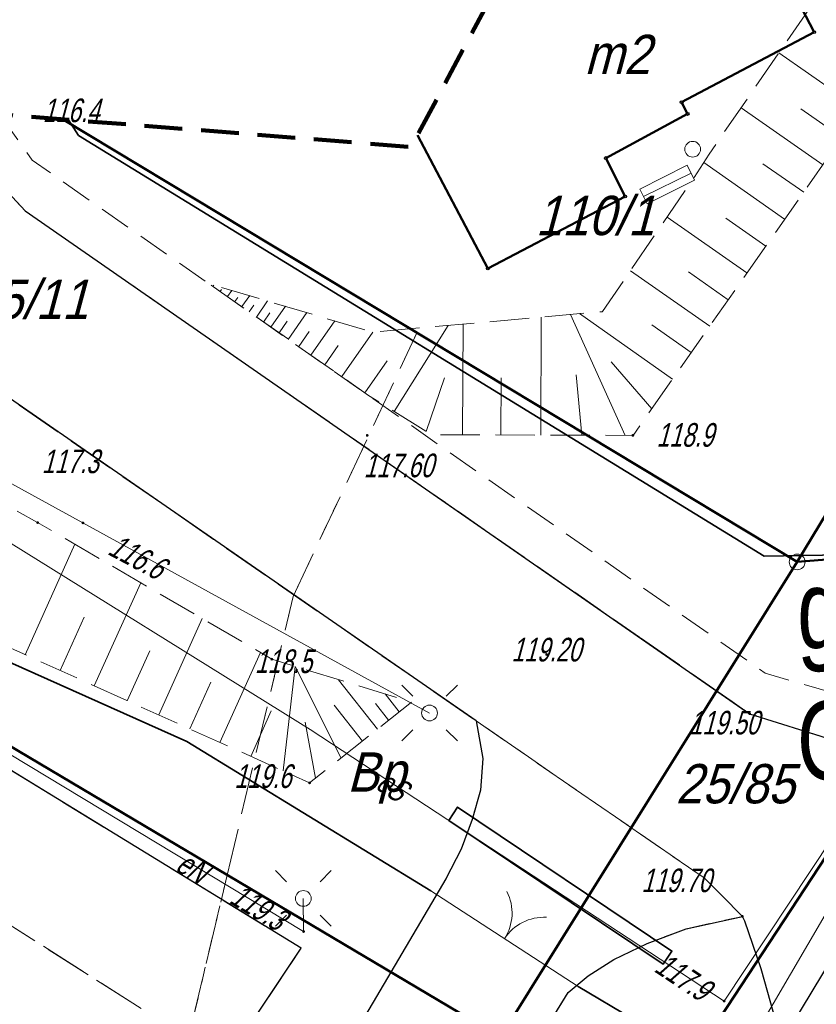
# Model space of a CAD drawing. Extents: x 7463256 to 7464485, y 5957341 to 5958260.
# Tile 113 of 256: x 7463700 to 7463725, y 5957566 to 5957597. Entities that reach past the tile are written whole.
import ezdxf
from ezdxf import colors
from ezdxf.entities.mleader import LeaderData, LeaderLine
from ezdxf.enums import TextEntityAlignment as Align
from ezdxf.math import Vec2, Vec3

# ---------------------------------------------------------------- set-up
doc = ezdxf.new("R2010")
doc.units = 0
doc.header["$MEASUREMENT"] = 0
for name, pattern in [('1.5_0.5', [2, 1.5, -0.5]), ('218-500', [1, 0.5, -0.5]), ('4', [1.8, 1.2, -0.6]), ('ktok02-500', [0]), ('l219_500', [0]), ('mz1.0_0.5', [1.5, 1, -0.5]), ('mz1.25_0.5', [1.75, 1.25, -0.5])]:
    doc.linetypes.add(name, pattern=pattern)
doc.layers.get('0').update_dxf_attribs({"color": 2, "linetype": 'CONTINUOUS', "lineweight": 5})
for name, color, linetype in [('000 Inne (niezydentyfikowane)', 7, 'CONTINUOUS'), ('202-Punkt graniczny stabilizowany trwale', 7, 'CONTINUOUS'), ('210-Oznaczenie użytku', 7, 'CONTINUOUS'), ('211-Nr działki', 7, 'CONTINUOUS'), ('217-Granica konturu klasyfikcyjnego', 7, 'CONTINUOUS'), ('218-Granica użytku', 7, 'CONTINUOUS'), ('219-Linia granicy', 7, 'CONTINUOUS'), ('311-podpora związana z budynkiem (punkt)', 7, 'CONTINUOUS'), ('312-Budynek (powierzchnia)', 7, 'CONTINUOUS'), ('312-Funkcja i liczba kondygnacji', 7, 'CONTINUOUS'), ('352-schody (powierzchnia)', 7, 'CONTINUOUS'), ('brama (linia)', 7, 'CONTINUOUS'), ('brama (linia) - symbol', 7, 'CONTINUOUS'), ('chodnik (powierzchnia)', 7, 'CONTINUOUS'), ('jezdnia (powierzchnia)', 7, 'CONTINUOUS'), ('krawężnik (linia)', 7, 'CONTINUOUS'), ('latarnia na słupie lub maszcie (punkt)', 7, 'CONTINUOUS'), ('Obszar opracowania', 7, 'CONTINUOUS'), ('ogrodzenie trwałe (linia)', 7, 'CONTINUOUS'), ('przewód elektroenergetyczny (linia)', 7, 'CONTINUOUS'), ('przewód elektroenergetyczny (linia)-Atr1', 7, 'CONTINUOUS'), ('Punkt budynku', 7, 'CONTINUOUS'), ('punkt o określonej wysokości (sieć elektroenergetyczna)', 7, 'CONTINUOUS'), ('punkt o określonej wysokości (sieć elektroenergetyczna)-Atr2', 7, 'CONTINUOUS'), ('punkt wysokościowy naturalny', 7, 'CONTINUOUS'), ('punkt wysokościowy naturalny-Atr2', 7, 'CONTINUOUS'), ('punkt wysokościowy sztuczny', 7, 'CONTINUOUS'), ('punkt wysokościowy sztuczny-Atr2', 7, 'CONTINUOUS'), ('rura ochronna - przewód elektroenergetyczny (linia)', 7, 'CONTINUOUS'), ('skarpa nieumocniona (powierzchnia)', 7, 'CONTINUOUS'), ('słup (punkt)', 7, 'CONTINUOUS')]:
    doc.layers.add(name, color=color, linetype=linetype)
doc.layers.add('@Właściciele', color=6, linetype='CONTINUOUS', lineweight=20, plot=False)
doc.layers.add('OBMBS-21-18876-opis proj', color=1, linetype='CONTINUOUS', lineweight=18)
doc.styles.get("Standard").update_dxf_attribs({"font": 'txt', "width": 0.75})
doc.linetypes.add('902-500', pattern='A,3.75,0,[1,ksztalty.shx,S=0.5,R=0,X=0,Y=0],3.75', length=7.5)

# ---------------------------------------------------------------- blocks, each defined once
blk = doc.blocks.new('PW01')
at = {"linetype": 'Continuous', "lineweight": 13}
h = blk.add_hatch(color=0, dxfattribs=at)
edge = h.paths.add_edge_path()
edge.add_arc((0, 0), 0.045, 0, 360)
blk = doc.blocks.new('SM04')
at = {"color": 0, "linetype": 'Continuous', "lineweight": 13}
blk.add_circle((0, 0), 0.25, dxfattribs=at)
blk = doc.blocks.new('SM011')
at = {"color": 0, "linetype": 'Continuous', "lineweight": 13}
for p, q in [((-0.53, 0.531), (-0.883, 0.884)), ((0.531, 0.531), (0.884, 0.884)), ((-0.53, -0.53), (-0.883, -0.883)), ((0.531, -0.53), (0.884, -0.883))]:
    blk.add_line(p, q, dxfattribs=at)
blk = doc.blocks.new('PW02')
at = {"linetype": 'Continuous', "lineweight": 13}
h = blk.add_hatch(color=0, dxfattribs=at)
edge = h.paths.add_edge_path()
edge.add_arc((0, 0), 0.045, 0, 360)
blk = doc.blocks.new('OK02')
at = {"color": 0, "linetype": 'Continuous', "lineweight": 0}
for centre, start, end in [((-1.5, 0), 0, 60), ((1.5, 0), 120, 180)]:
    blk.add_arc(centre, 1.5, start, end, dxfattribs=at)
blk = doc.blocks.new('202')
at = {"color": 0, "linetype": 'Continuous', "lineweight": 0}
blk.add_circle((0, 0), 0.25, dxfattribs=at)
blk = doc.blocks.new('PUNKTBUD')
at = {"color": 0}
blk.add_circle((0, 0), 0.045, dxfattribs=at)
blk = doc.blocks.new('311')
at = {"color": 0, "linetype": 'Continuous', "lineweight": 0}
blk.add_circle((0, 0), 0.25, dxfattribs=at)

msp = doc.modelspace()

# ---------------------------------------------------------------- linework, layer by layer
at = {"layer": '000 Inne (niezydentyfikowane)', "color": 7, "linetype": 'Continuous', "lineweight": 13}
for p, q in [((7463726.7, 5957594.52), (7463724.09, 5957596.34)), ((7463725.48, 5957592.78), (7463722.89, 5957594.6)), ((7463726.09, 5957593.65), (7463724.79, 5957594.56)), ((7463724.27, 5957591.06), (7463721.7, 5957592.86)), ((7463724.88, 5957591.92), (7463723.58, 5957592.82)), ((7463723.07, 5957589.35), (7463720.54, 5957591.12)), ((7463723.67, 5957590.2), (7463722.4, 5957591.09)), ((7463721.89, 5957587.66), (7463719.37, 5957589.42)), ((7463722.48, 5957588.5), (7463721.22, 5957589.39)), ((7463706.11, 5957588.92), (7463706.14, 5957588.96)), ((7463706.34, 5957588.76), (7463706.38, 5957588.82)), ((7463706.57, 5957588.6), (7463706.71, 5957588.79)), ((7463706.8, 5957588.44), (7463706.9, 5957588.57)), ((7463707.03, 5957588.28), (7463707.28, 5957588.63)), ((7463707.26, 5957588.11), (7463707.41, 5957588.33)), ((7463707.49, 5957587.95), (7463707.84, 5957588.46)), ((7463707.95, 5957587.63), (7463708.41, 5957588.29)), ((7463707.72, 5957587.79), (7463707.92, 5957588.08)), ((7463708.5, 5957587.24), (7463709.09, 5957588.09)), ((7463716.53, 5957584.2), (7463716.54, 5957587.95)), ((7463719.21, 5957584.19), (7463717.47, 5957588.03)), ((7463720.71, 5957585.98), (7463717.75, 5957588.06)), ((7463708.21, 5957587.45), (7463708.47, 5957587.82)), ((7463709.22, 5957586.74), (7463709.98, 5957587.83)), ((7463711.87, 5957584.95), (7463713.58, 5957587.68)), ((7463714.04, 5957584.21), (7463714.06, 5957587.73)), ((7463721.3, 5957586.82), (7463720.05, 5957587.7)), ((7463708.84, 5957587.01), (7463709.17, 5957587.49)), ((7463710.2, 5957586.06), (7463711.19, 5957587.47)), ((7463709.66, 5957586.43), (7463710.09, 5957587.05)), ((7463710.93, 5957585.54), (7463711.64, 5957586.56)), ((7463720.05, 5957585.03), (7463718.76, 5957586.53)), ((7463717.83, 5957584.2), (7463717.65, 5957586.11)), ((7463712.88, 5957584.31), (7463713.47, 5957586.02)), ((7463715.26, 5957584.2), (7463715.27, 5957586.02)), ((7463700.14, 5957577.22), (7463701.72, 5957580.73)), ((7463702.34, 5957576.23), (7463703.82, 5957579.51)), ((7463701.26, 5957576.72), (7463702.02, 5957578.42)), ((7463704.39, 5957575.31), (7463705.77, 5957578.37)), ((7463703.38, 5957575.76), (7463704.1, 5957577.35)), ((7463706.33, 5957574.43), (7463707.62, 5957577.29)), ((7463708.34, 5957573.53), (7463708.72, 5957576.85)), ((7463710.18, 5957573.94), (7463708.72, 5957576.85)), ((7463711.34, 5957574.86), (7463710.1, 5957576.43)), ((7463705.37, 5957574.87), (7463706.04, 5957576.35)), ((7463712.03, 5957575.41), (7463711.58, 5957575.98)), ((7463707.31, 5957573.99), (7463707.96, 5957575.44)), ((7463710.86, 5957574.48), (7463709.96, 5957575.62)), ((7463711.69, 5957575.14), (7463711.27, 5957575.67)), ((7463709.37, 5957573.3), (7463709.04, 5957575.08))]:
    msp.add_line(p, q, dxfattribs=at)
at = {"layer": '217-Granica konturu klasyfikcyjnego', "color": 3, "linetype": '1.5_0.5', "lineweight": 18, "flags": 128}
for points in [[(7463712.59, 5957587.45), (7463701.334, 5957594.23)], [(7463708.66, 5957579.07), (7463712.59, 5957587.45)], [(7463706.56, 5957570.22), (7463708.66, 5957579.07)], [(7463704.97, 5957563.52), (7463706.56, 5957570.22)]]:
    msp.add_lwpolyline(points, dxfattribs=at)
at = {"layer": '218-Granica użytku', "color": 3, "linetype": '218-500', "lineweight": 18, "flags": 128}
for points in [[(7463712.59, 5957587.45), (7463701.334, 5957594.23)], [(7463708.66, 5957579.07), (7463712.59, 5957587.45)], [(7463712.59, 5957587.45), (7463724.67, 5957580.17)], [(7463728.96, 5957580.51), (7463724.67, 5957580.17)], [(7463724.67, 5957580.17), (7463715.24, 5957565.07)], [(7463706.56, 5957570.22), (7463708.66, 5957579.07)], [(7463706.56, 5957570.22), (7463704.97, 5957563.52)], [(7463715.24, 5957565.07), (7463706.56, 5957570.22)]]:
    msp.add_lwpolyline(points, dxfattribs=at)
at = {"layer": '219-Linia granicy', "color": 3, "linetype": 'l219_500', "lineweight": 50, "flags": 128}
for points in [[(7463724.67, 5957580.17), (7463701.334, 5957594.23)], [(7463733.03, 5957593.99), (7463724.67, 5957580.17)], [(7463715.24, 5957565.07), (7463686.96, 5957581.86)], [(7463732.1, 5957580.74), (7463719.97, 5957562.26)], [(7463728.96, 5957580.51), (7463724.67, 5957580.17)], [(7463724.67, 5957580.17), (7463715.24, 5957565.07)]]:
    msp.add_lwpolyline(points, dxfattribs=at)
at = {"layer": '312-Budynek (powierzchnia)', "color": 7, "linetype": 'Continuous', "lineweight": 50, "flags": 128}
for points in [[(7463719.84, 5957607.327), (7463725.21, 5957597)], [(7463725.21, 5957597), (7463721, 5957594.77)], [(7463721, 5957594.77), (7463721.19, 5957594.4)], [(7463721.19, 5957594.4), (7463718.59, 5957593)], [(7463714.84, 5957589.49), (7463712.609, 5957593.723)], [(7463718.59, 5957593), (7463719.2, 5957591.78)], [(7463719.2, 5957591.78), (7463714.84, 5957589.49)]]:
    msp.add_lwpolyline(points, dxfattribs=at)
at = {"layer": '352-schody (powierzchnia)', "color": 7, "linetype": 'Continuous', "lineweight": 18, "flags": 128}
msp.add_lwpolyline([(7463721.41, 5957592.3), (7463719.9, 5957591.55), (7463719.67, 5957592.01), (7463721.18, 5957592.77)], close=True, dxfattribs=at)
msp.add_lwpolyline([(7463721.41, 5957592.3), (7463719.9, 5957591.55), (7463719.67, 5957592.01), (7463721.18, 5957592.77)], close=True, dxfattribs=at)
msp.add_lwpolyline([(7463719.788, 5957591.774), (7463721.3, 5957592.525)], dxfattribs=at)
at = {"layer": 'brama (linia)', "color": 7, "linetype": 'ktok02-500', "lineweight": 18, "flags": 128}
msp.add_lwpolyline([(7463713.03, 5957569.72), (7463717.71, 5957566.68)], dxfattribs=at)
at = {"layer": 'chodnik (powierzchnia)', "color": 7, "linetype": 'mz1.0_0.5', "lineweight": 18, "flags": 128}
for points in [[(7463699.323, 5957594.39), (7463700.37, 5957592.93), (7463723.65, 5957576.64), (7463727.48, 5957575.52), (7463728.66, 5957575.7), (7463730.18, 5957576.2), (7463765.45, 5957634.01), (7463794.73, 5957681.9), (7463797.66, 5957686.28), (7463800.49, 5957690.15), (7463803.45, 5957693.95), (7463806.58, 5957697.64), (7463810.39, 5957701.96), (7463813.7, 5957705.46), (7463813.07, 5957701.71), (7463813.05, 5957701.59)], [(7463813.05, 5957701.59), (7463812, 5957700.58), (7463808.07, 5957696.14), (7463805.13, 5957692.62), (7463802.28, 5957688.92), (7463799.31, 5957684.89), (7463796.54, 5957680.74), (7463767.27, 5957632.9), (7463732.9, 5957576.65), (7463731.3, 5957575.32), (7463729.63, 5957574.54), (7463728.19, 5957574.24), (7463726.67, 5957574.24), (7463723.16, 5957575.35), (7463700.14, 5957591.32), (7463697.73, 5957593.92), (7463697.505, 5957594.535)]]:
    msp.add_lwpolyline(points, dxfattribs=at)
at = {"layer": 'jezdnia (powierzchnia)', "color": 7, "linetype": '1.5_0.5', "lineweight": 18, "flags": 128}
for points in [[(7463732.9, 5957576.65), (7463724.25, 5957562.41), (7463724.13, 5957564.35), (7463723.93, 5957565.82), (7463723.53, 5957567.24), (7463723.01, 5957568.76), (7463722.93, 5957568.91), (7463721.72, 5957570.13), (7463714.47, 5957575.12), (7463687.93, 5957593.46), (7463688.993, 5957595.211)], [(7463697.505, 5957594.535), (7463697.73, 5957593.92), (7463700.14, 5957591.32), (7463723.16, 5957575.35), (7463726.67, 5957574.24), (7463728.19, 5957574.24), (7463729.63, 5957574.54), (7463731.3, 5957575.32), (7463732.9, 5957576.65)]]:
    msp.add_lwpolyline(points, dxfattribs=at)
for points in [[(7463659.01, 5957573.33), (7463659.8, 5957573.87), (7463659.68, 5957577.8), (7463689.4, 5957578.09), (7463690.7, 5957578.09), (7463692.67, 5957577.59), (7463694.27, 5957576.87), (7463708.91, 5957567.9), (7463707.03, 5957565.07), (7463706.85, 5957564.68), (7463706.95, 5957564.19), (7463707.29, 5957563.79), (7463694.36, 5957572), (7463693.22, 5957572.55), (7463692.17, 5957572.95), (7463690.64, 5957573.39), (7463689.34, 5957573.62), (7463688.01, 5957573.72)], [(7463679.09, 5957568.41), (7463678.28, 5957568.49), (7463675.66, 5957568.47), (7463674.74, 5957568.27), (7463674.1, 5957567.93), (7463673.43, 5957567.13), (7463673.09, 5957566.35), (7463672.87, 5957565.59), (7463672.89, 5957564.91), (7463673.05, 5957564.39), (7463673.33, 5957564.06), (7463673.7, 5957563.89), (7463677.24, 5957563.92), (7463677.23, 5957559.43), (7463677.35, 5957549.95), (7463664.8, 5957549.8), (7463663.35, 5957549.83), (7463663.22, 5957563.79), (7463666.59, 5957563.84), (7463667.04, 5957563.98), (7463667.42, 5957564.31), (7463667.71, 5957564.87), (7463667.85, 5957565.35), (7463667.77, 5957566), (7463667.52, 5957566.79), (7463667.18, 5957567.49), (7463666.61, 5957568.03), (7463665.91, 5957568.31), (7463662.93, 5957568.34), (7463662.47, 5957568.15), (7463662.07, 5957567.71), (7463661.89, 5957567.32), (7463661.93, 5957563.93), (7463655.01, 5957563.95), (7463655.13, 5957573.3), (7463659.01, 5957573.33), (7463688.01, 5957573.72), (7463689.34, 5957573.62), (7463690.64, 5957573.39), (7463692.17, 5957572.95), (7463693.22, 5957572.55), (7463694.36, 5957572), (7463707.29, 5957563.79), (7463707.74, 5957563.57), (7463708.28, 5957563.62), (7463709.07, 5957564), (7463709.81, 5957564.55), (7463710.56, 5957565.21), (7463710.96, 5957565.77), (7463713.51, 5957570.1), (7463714, 5957571.05), (7463714.34, 5957571.99), (7463714.61, 5957572.92), (7463714.68, 5957573.93), (7463714.47, 5957575.12), (7463721.72, 5957570.13), (7463722.93, 5957568.91), (7463721.14, 5957568.52), (7463719.9, 5957568.05), (7463718.85, 5957567.54), (7463718.03, 5957567.02), (7463717.39, 5957566.49), (7463714.22, 5957561.32), (7463713.81, 5957560.45), (7463713.69, 5957559.86), (7463713.95, 5957559.2), (7463714.43, 5957558.72), (7463715.22, 5957558.19), (7463712.68, 5957554.18), (7463691.9, 5957567.41), (7463690.98, 5957567.84), (7463689.89, 5957568.25), (7463688.81, 5957568.48), (7463687.72, 5957568.55)]]:
    msp.add_lwpolyline(points, close=True, dxfattribs=at)
at = {"layer": 'krawężnik (linia)', "color": 7, "linetype": 'Continuous', "lineweight": 25, "flags": 128}
for points in [[(7463714.47, 5957575.12), (7463687.93, 5957593.46), (7463688.993, 5957595.211)], [(7463697.505, 5957594.535), (7463697.73, 5957593.92), (7463700.14, 5957591.32), (7463723.16, 5957575.35), (7463726.67, 5957574.24), (7463728.19, 5957574.24), (7463729.63, 5957574.54), (7463731.3, 5957575.32), (7463732.9, 5957576.65)], [(7463714.47, 5957575.12), (7463714.68, 5957573.93), (7463714.61, 5957572.92), (7463714.34, 5957571.99), (7463714, 5957571.05), (7463713.51, 5957570.1), (7463710.96, 5957565.77), (7463710.56, 5957565.21), (7463709.81, 5957564.55), (7463709.07, 5957564), (7463708.28, 5957563.62), (7463707.74, 5957563.57), (7463707.29, 5957563.79), (7463706.95, 5957564.19), (7463706.85, 5957564.68), (7463707.03, 5957565.07), (7463708.91, 5957567.9), (7463694.27, 5957576.87), (7463692.67, 5957577.59), (7463690.7, 5957578.09), (7463689.4, 5957578.09), (7463659.68, 5957577.8)], [(7463714.22, 5957561.32), (7463717.39, 5957566.49), (7463718.03, 5957567.02), (7463718.85, 5957567.54), (7463719.9, 5957568.05), (7463721.14, 5957568.52), (7463722.93, 5957568.91)], [(7463724.25, 5957562.41), (7463724.13, 5957564.35), (7463723.93, 5957565.82), (7463723.53, 5957567.24), (7463723.01, 5957568.76), (7463722.93, 5957568.91)]]:
    msp.add_lwpolyline(points, dxfattribs=at)
at = {"layer": 'Obszar opracowania', "color": 132, "linetype": '4', "lineweight": 200, "flags": 128}
msp.add_lwpolyline([(7463648.63, 5957598.42), (7463381.17, 5957559), (7463352.31, 5957567.45), (7463255.88, 5957568.85), (7463280.41, 5957340.9), (7463468.95, 5957378.08), (7463536.66, 5957509.53), (7463626.95, 5957460.4), (7463653.5, 5957411.27), (7463734.5, 5957471.02), (7463879.22, 5957698.07), (7464314.97, 5957939.96), (7464470.72, 5957945.23), (7464483.34, 5958244.06), (7464262.86, 5958260.06), (7464240.11, 5958013.73), (7463789.91, 5957739.13), (7463712.41, 5957593.35)], close=True, dxfattribs=at)
at = {"layer": 'ogrodzenie trwałe (linia)', "color": 7, "linetype": '902-500', "lineweight": 35, "flags": 128}
for points in [[(7463701.525, 5957594.215), (7463701.84, 5957593.72), (7463723.62, 5957580.35), (7463727.95, 5957580.43), (7463729.49, 5957581.38), (7463729.62, 5957581.6), (7463730.58, 5957583.18), (7463735.88, 5957591.95), (7463741.98, 5957601.79), (7463744.02, 5957605.24), (7463746.93, 5957610.22)], [(7463713.03, 5957569.72), (7463705.28, 5957574.47), (7463680.93, 5957585.35), (7463653.93, 5957585.48)], [(7463708.57, 5957545.21), (7463720.02, 5957563.91), (7463719.46, 5957565.65), (7463717.71, 5957566.68)]]:
    msp.add_lwpolyline(points, dxfattribs=at)
at = {"layer": 'przewód elektroenergetyczny (linia)', "color": 1, "linetype": 'Continuous', "lineweight": 18, "flags": 128}
for points in [[(7463709.44, 5957553.8), (7463713.11, 5957552.38), (7463718.1, 5957556.53), (7463722.81, 5957564.25), (7463725.56, 5957568.96), (7463728.74, 5957574.23), (7463729.9, 5957576.17), (7463731.67, 5957579.07), (7463732.25, 5957579.74), (7463736.18, 5957585.13), (7463736.92, 5957586.09), (7463739.76, 5957587.71), (7463743.58, 5957594.34), (7463745.47, 5957598.11), (7463752.26, 5957610.59), (7463758.82, 5957621.82), (7463768.9, 5957638.57), (7463774.87, 5957648.56), (7463776.38, 5957651.29), (7463782.45, 5957661.66), (7463786.6, 5957669)], [(7463652.431, 5957598.118), (7463652.61, 5957587.02), (7463657.55, 5957583.04), (7463673.4, 5957582.84), (7463676.22, 5957582.75), (7463684.37, 5957582.5), (7463698.74, 5957581.35), (7463709.2, 5957574.85), (7463722.35, 5957566.22), (7463740.18, 5957593.1), (7463752.29, 5957611.54)], [(7463712.99, 5957575.37), (7463701.98, 5957581.41), (7463690.72, 5957587.59), (7463684.63, 5957590.9), (7463687.153, 5957595.358)], [(7463665.64, 5957578.44), (7463678.03, 5957578.43), (7463690.45, 5957578.58), (7463693.24, 5957577.93), (7463708.99, 5957568.43)], [(7463708.98, 5957569.48), (7463708.99, 5957568.43)]]:
    msp.add_lwpolyline(points, dxfattribs=at)
at = {"layer": 'rura ochronna - przewód elektroenergetyczny (linia)', "color": 6, "linetype": 'Continuous', "lineweight": 30}
msp.add_lwpolyline([(7463684.79, 5957502.54), (7463686.35, 5957505.03), (7463693.32, 5957516.98), (7463696.97, 5957522.97), (7463703.5, 5957534.25), (7463706.67, 5957539.59), (7463709.94, 5957544.63), (7463714.05, 5957551.61), (7463715.98, 5957555.84), (7463717.25, 5957557.58), (7463718.41, 5957558.39), (7463719.42, 5957559.11), (7463722.03, 5957561.37), (7463732.05, 5957577.96), (7463735.83, 5957583.67), (7463741.13, 5957590.4), (7463746.33, 5957599.18)], dxfattribs=at)
at = {"layer": 'rura ochronna - przewód elektroenergetyczny (linia)', "color": 1, "linetype": 'Continuous', "lineweight": 35, "flags": 128}
msp.add_lwpolyline([(7463713.6, 5957571.96), (7463713.88, 5957572.38), (7463720.69, 5957567.81), (7463720.41, 5957567.39)], close=True, dxfattribs=at)
at = {"layer": 'skarpa nieumocniona (powierzchnia)', "color": 7, "linetype": 'mz1.25_0.5', "lineweight": 18, "flags": 128}
for points in [[(7463740.77, 5957614.59), (7463735.8, 5957607.51), (7463719.46, 5957584.19), (7463713.05, 5957584.21), (7463711.05, 5957585.46), (7463705.98, 5957589.01), (7463711.18, 5957587.47), (7463718.48, 5957588.12), (7463718.49, 5957588.13), (7463721.3, 5957592.24), (7463721.87, 5957593.12), (7463724.16, 5957596.44), (7463724.92, 5957597.55), (7463731.83, 5957607.67), (7463733.37, 5957609.08), (7463737.33, 5957611.1), (7463736.03, 5957614.76), (7463738.51, 5957618.95)], [(7463689.25, 5957587.85), (7463700.54, 5957581.42), (7463707.98, 5957577.08), (7463712.42, 5957575.72), (7463709.18, 5957573.15), (7463694.54, 5957579.75), (7463680.58, 5957585.89), (7463668.53, 5957587.43), (7463672.22, 5957589.56), (7463681.83, 5957591.01)]]:
    msp.add_lwpolyline(points, close=True, dxfattribs=at)

# ---------------------------------------------------------------- block references
at = {"layer": '202-Punkt graniczny stabilizowany trwale', "color": 3, "linetype": 'Continuous', "lineweight": 18}
msp.add_blockref('202', (7463724.67, 5957580.17), dxfattribs=at)
at = {"layer": '311-podpora związana z budynkiem (punkt)', "color": 7, "linetype": 'Continuous', "lineweight": 18}
msp.add_blockref('311', (7463721.35, 5957593.28), dxfattribs=at)
at = {"layer": 'brama (linia) - symbol', "color": 7, "linetype": 'Continuous', "lineweight": 18, "rotation": 326.9929999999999}
msp.add_blockref('OK02', (7463715.37, 5957568.2), dxfattribs=at)
at = {"layer": 'latarnia na słupie lub maszcie (punkt)', "color": 7, "linetype": 'Continuous', "lineweight": 18}
for p in [(7463712.99, 5957575.37), (7463708.98, 5957569.48)]:
    msp.add_blockref('SM011', p, dxfattribs=at)
at = {"layer": 'Punkt budynku', "color": 5, "linetype": 'Continuous', "lineweight": 18}
for p in [(7463725.21, 5957597), (7463721, 5957594.77), (7463721.19, 5957594.4), (7463718.59, 5957593), (7463719.2, 5957591.78), (7463714.84, 5957589.49)]:
    msp.add_blockref('PUNKTBUD', p, dxfattribs=at)
at = {"layer": 'punkt o określonej wysokości (sieć elektroenergetyczna)', "color": 1, "linetype": 'Continuous', "lineweight": 13}
for p in [(7463701.98, 5957581.41), (7463708.99, 5957568.43), (7463722.35, 5957566.22)]:
    msp.add_blockref('PW01', p, dxfattribs=at)
at = {"layer": 'punkt wysokościowy naturalny', "color": 7, "linetype": 'Continuous', "lineweight": 13}
for p in [(7463719.45, 5957584.19), (7463700.54, 5957581.42), (7463707.98, 5957577.08), (7463709.18, 5957573.15)]:
    msp.add_blockref('PW01', p, dxfattribs=at)
at = {"layer": 'punkt wysokościowy sztuczny', "color": 7, "linetype": 'Continuous', "lineweight": 13}
for p in [(7463711.01, 5957584.19), (7463716.71, 5957577.23), (7463723.16, 5957575.35), (7463722.93, 5957568.91)]:
    msp.add_blockref('PW02', p, dxfattribs=at)
at = {"layer": 'słup (punkt)', "color": 7, "linetype": 'Continuous', "lineweight": 18}
for p in [(7463712.99, 5957575.37), (7463708.98, 5957569.48)]:
    msp.add_blockref('SM04', p, dxfattribs=at)

# ---------------------------------------------------------------- texts
at = {"layer": '210-Oznaczenie użytku', "color": 3, "linetype": 'Continuous', "lineweight": 18, "oblique": 15, "width": 0.9}
msp.add_text('Bp', height=1.25, dxfattribs=at).set_placement((7463710.37, 5957572.87))
at = {"layer": '211-Nr działki', "color": 3, "linetype": 'Continuous', "lineweight": 18, "oblique": 15, "width": 0.9}
for s, p in [('110/1', (7463716.36, 5957590.55)), ('25/11', (7463698.38, 5957587.89)), ('25/85', (7463720.81, 5957572.5))]:
    msp.add_text(s, height=1.25, dxfattribs=at).set_placement(p)
at = {"layer": '312-Funkcja i liczba kondygnacji', "color": 7, "linetype": 'Continuous', "lineweight": 18, "oblique": 15, "width": 0.9}
msp.add_text('m2', height=1.25, dxfattribs=at).set_placement((7463718.95, 5957596.29), align=Align.MIDDLE_CENTER)
at = {"layer": '@Właściciele', "insert": (7463724.67, 5957579.92), "char_height": 2.5, "width": 5.76377, "attachment_point": 1}
msp.add_mtext('{\\fArial|b0|i0|c238|p34;gmina Olsztyn}', dxfattribs=at)
at = {"layer": 'przewód elektroenergetyczny (linia)-Atr1', "color": 1, "oblique": 15, "width": 0.72}
for s, rotation, p in [('eS', 326.23, (7463711.23, 5957573)), ('eN', 328.9, (7463704.87, 5957570.39))]:
    msp.add_text(s, height=0.75, rotation=rotation, dxfattribs=at).set_placement(p)
at = {"layer": 'punkt o określonej wysokości (sieć elektroenergetyczna)-Atr2', "color": 1, "oblique": 15, "width": 0.72}
for s, rotation, p in [('116.6', 332.06, (7463702.73, 5957580.43)), ('119.3', 328.64, (7463706.59, 5957569.36)), ('117.9', 326.48, (7463720.09, 5957567.18))]:
    msp.add_text(s, height=0.75, rotation=rotation, dxfattribs=at).set_placement(p)
at = {"layer": 'punkt wysokościowy naturalny-Atr2', "color": 7, "oblique": 15, "width": 0.72}
for s, p in [('116.4', (7463700.7, 5957594.14)), ('118.9', (7463720.2, 5957583.83)), ('117.3', (7463700.67, 5957582.99)), ('118.5', (7463707.44, 5957576.64)), ('119.6', (7463706.79, 5957572.99))]:
    msp.add_text(s, height=0.75, dxfattribs=at).set_placement(p)
at = {"layer": 'punkt wysokościowy sztuczny-Atr2', "color": 7, "oblique": 15, "width": 0.72}
for s, p in [('117.60', (7463710.9, 5957582.86)), ('119.20', (7463715.59, 5957577.01)), ('119.50', (7463721.25, 5957574.69)), ('119.70', (7463719.72, 5957569.68))]:
    msp.add_text(s, height=0.75, dxfattribs=at).set_placement(p)

# ---------------------------------------------------------------- next in the draw order: leaders
at = {"layer": 'OBMBS-21-18876-opis proj', "color": 6, "lineweight": 20}
ml = msp.add_multileader_mtext('Standard', dxfattribs=at)
ml.set_content('\\pxqc;{\\W0.9;\\fArial|b0|i0|c238|p34;\\C6;istn. sieć kablowa SN\\PNAHKBA 3x120mm2\\Pdo unieczynnienia}', color=256)
ml.set_leader_properties()
ml.build(insert=Vec2(0, 0))
ml.multileader.update_dxf_attribs({"has_text_frame": 1, "text_right_attachment_type": 0, "dogleg_length": 0.36, "arrow_head_size": 1.3})
ctx = ml.context
ctx.base_point, ctx.char_height, ctx.arrow_head_size, ctx.landing_gap_size, ctx.plane_origin, ctx.plane_x_axis, ctx.plane_y_axis = Vec3(7463721.512, 5957634.916), 1.3, 1.3, 0.09, Vec3(7463717.518, 5957706.96), Vec3(0.765565, 0.643359), Vec3(-0.643359, 0.765565)
ctx.right_attachment = 0
notes = []
notes.append((ctx, [(0, (1, 1, 0), (7463721.236, 5957634.685), (0.765565, 0.643359), 0.36, [(0, [(7463741.641, 5957591.263)], 0, [])])]))
ctx.mtext.insert, ctx.mtext.text_direction, ctx.mtext.rotation, ctx.mtext.width, ctx.mtext.defined_height, ctx.mtext.alignment, ctx.mtext.flow_direction = Vec3(7463726.886, 5957640.546), Vec3(0.765565, 0.643359), 0.698877, 15.92296, 27.692, 2, 5
ctx.mtext.has_bg_fill, ctx.mtext.bg_color, ctx.mtext.bg_scale_factor, ctx.mtext.bg_transparency, ctx.mtext.use_window_bg_color = 1, -1023410167, 1.5, 0, 1
for ctx, leaders in notes:
    for number, flags, end, landing, length, lines in leaders:
        leader = LeaderData()
        leader.index, (leader.has_last_leader_line, leader.has_dogleg_vector, leader.attachment_direction) = number, flags
        leader.last_leader_point, leader.dogleg_vector, leader.dogleg_length = Vec3(end), Vec3(landing), length
        for number, points, colour, breaks in lines:
            line = LeaderLine()
            line.index, line.vertices, line.color, line.breaks = number, Vec3.list(points), colors.encode_raw_color(colour), breaks
            leader.lines.append(line)
        ctx.leaders.append(leader)

doc.saveas('drawing.dxf')
